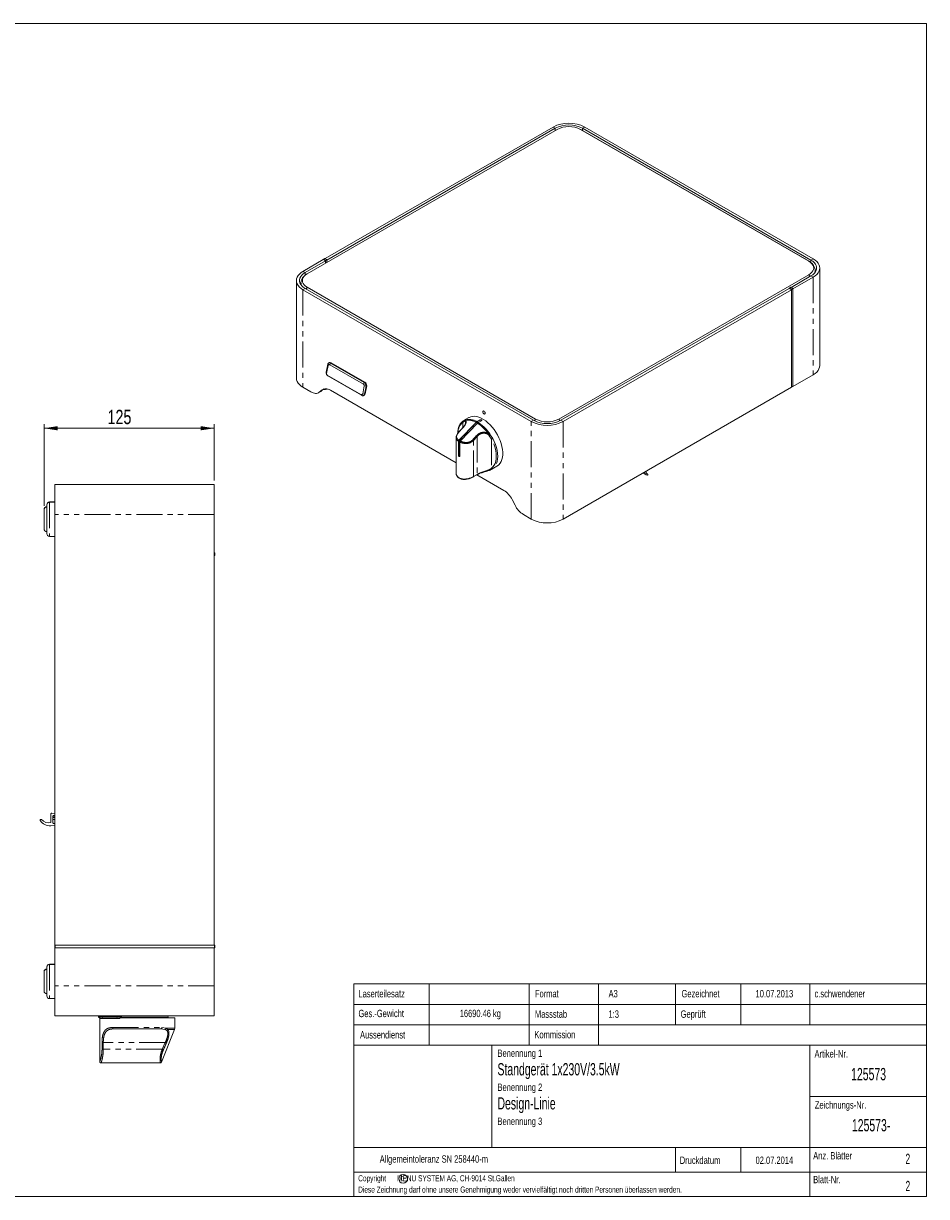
# Model space of a CAD drawing. Header units: millimetres. Extents: x 14 to 1245, y 15 to 876.
# Tile 2 of 2: x 582 to 1245, y 15 to 876. Entities that reach past the tile are written whole.
import ezdxf

# ---------------------------------------------------------------- set-up
doc = ezdxf.new("R2010")
doc.units = ezdxf.units.MM
doc.header["$LTSCALE"] = 3
doc.linetypes.add('CENTERX2', pattern=[20.32, 12.7, -2.54, 2.54, -2.54])
doc.linetypes.add('PHANTOM', pattern=[12.7, 6.35, -1.27, 1.27, -1.27, 1.27, -1.27])
doc.layers.add('LAYER1', color=2, linetype='Continuous', lineweight=15)
doc.layers.add('LAYER2', color=3, linetype='CENTERX2')
doc.layers.add('LAYER3', color=4, linetype='Continuous')
doc.styles.add('SLDTEXTSTYLE0', font='TXT', dxfattribs={"width": 0.638186})
doc.styles.add('SLDTEXTSTYLE1', font='TXT', dxfattribs={"width": 0.605})
doc.styles.add('SLDTEXTSTYLE2', font='TXT', dxfattribs={"width": 0.75})
doc.dimstyles.new('SLDDIMSTYLE1', dxfattribs={"dimtxt": 10.5, "dimasz": 9.906, "dimexe": 0, "dimexo": 0.0625, "dimgap": 2.625, "dimtad": 1, "dimdec": 0, "dimrnd": 1e-09, "dimzin": 12, "dimdsep": 46, "dimtxsty": 'SLDTEXTSTYLE2', "dimsah": 1, "dimcen": 0.09, "dimadec": 0, "dimazin": 3, "dimtfac": 1, "dimtofl": 0, "dimtmove": 0, "dimatfit": 3, "dimfxl": 0, "dimfrac": 2, "dimtolj": 1, "dimtzin": 12, "dimarcsym": 0})

# ---------------------------------------------------------------- blocks, each defined once
blk = doc.blocks.new('_D_2')
at = {"layer": 'LAYER2', "color": 3, "linetype": 'Continuous', "lineweight": 0}
for p, q in [((596.89, 522.06), (596.89, 581.89)), ((596.89, 578.89), (721.79, 578.89)), ((721.79, 540.56), (721.79, 581.89))]:
    blk.add_line(p, q, dxfattribs=at)
for points in [[(596.89, 578.89), (606.79, 577.37), (606.79, 580.42)], [(721.79, 578.89), (711.88, 580.42), (711.88, 577.37)]]:
    blk.add_solid(points, dxfattribs=at)
at = {"layer": 'LAYER2', "color": 3, "linetype": 'Continuous', "lineweight": 0, "insert": (643.43, 592.43), "char_height": 10.5, "attachment_point": 1, "style": 'SLDTEXTSTYLE2'}
blk.add_mtext('125', dxfattribs=at)

msp = doc.modelspace()

# ---------------------------------------------------------------- linework, layer by layer
at = {"color": 7, "linetype": 'Continuous', "lineweight": 0}
for p, q in [((1244.4, 876), (14.4, 876)), ((1244.4, 15), (1244.4, 876)), ((925.44, 126.05), (925.44, 51.05)), ((14.4, 15), (1244.4, 15))]:
    msp.add_line(p, q, dxfattribs=at)
at = {"color": 7, "linetype": 'PHANTOM', "lineweight": 0}
for p, q in [((971.99, 799.08), (970.4, 799.99)), ((971.99, 799.08), (971.99, 797.33)), ((992.14, 799.08), (993.73, 799.99)), ((992.14, 797.33), (992.14, 799.08)), ((802.97, 703.46), (801.91, 702.85)), ((803.23, 702.09), (804.3, 702.7)), ((804.4, 702.51), (803.34, 701.9)), ((1159.72, 702.33), (1161.31, 703.25)), ((1159.72, 702.33), (1159.72, 700.44)), ((788.49, 693.15), (786.9, 694.07)), ((788.49, 691.23), (788.49, 693.15)), ((1159.72, 690.7), (1161.31, 689.78)), ((1161.31, 689.78), (1161.31, 618.13)), ((788.49, 681.51), (786.9, 680.59)), ((786.9, 680.59), (786.9, 608.94)), ((1144.98, 682.37), (1143.92, 681.76)), ((1145.24, 680.99), (1146.31, 681.6)), ((1146.41, 681.42), (1145.35, 680.81)), ((804.15, 619.01), (803.9, 619.95)), ((805.31, 624.95), (805.06, 625.89)), ((806.61, 625.43), (807.14, 626.65)), ((807.62, 626.93), (807.14, 626.65)), ((804.67, 617.98), (805.2, 617.37)), ((831.89, 612.36), (831.36, 611.14)), ((831.89, 612.36), (832.37, 612.64)), ((798.83, 605.34), (800.42, 606.26)), ((801.94, 607.6), (800.96, 607.04)), ((829.95, 603.08), (829.42, 603.69)), ((832.03, 603.84), (830.72, 604.16)), ((833.19, 609.78), (831.88, 610.11)), ((832.03, 603.84), (832.5, 604.11)), ((833.67, 610.05), (833.19, 609.78)), ((1145.4, 609.13), (1146.41, 609.71)), ((905.36, 584.02), (904.1, 583.16)), ((904.1, 579.22), (904.1, 583.16)), ((916.83, 584.75), (916.83, 585.06)), ((956.08, 584.77), (954.49, 583.85)), ((954.49, 512.2), (954.49, 583.85)), ((976.23, 584.77), (977.82, 583.85)), ((977.82, 583.85), (977.82, 512.2)), ((914.71, 572.85), (912.06, 569.97)), ((912.06, 543.48), (912.06, 569.97)), ((914.71, 572.85), (914.71, 545.01)), ((925.32, 570.92), (923.66, 573.45)), ((924.36, 574.1), (926.25, 571.39)), ((925.32, 570.92), (925.32, 549.62)), ((901.19, 559.2), (900.95, 559.06)), ((912.06, 543.48), (914.71, 545.01)), ((1039.93, 545.09), (1039.54, 545.32)), ((600.89, 524.81), (600.89, 524.56)), ((600.89, 524.56), (600.89, 499.56)), ((721.79, 515.56), (604.79, 515.56)), ((722.09, 485.56), (722.09, 487.56)), ((604.99, 199.56), (604.99, 197.56)), ((722.09, 197.56), (722.09, 199.56)), ((600.89, 185.56), (600.89, 185.31)), ((600.89, 185.31), (600.89, 160.31)), ((721.79, 169.56), (604.79, 169.56)), ((639.49, 145.56), (639.79, 146.56)), ((639.79, 147.46), (639.79, 146.56)), ((650.29, 145.56), (650.58, 146.56)), ((650.58, 146.56), (650.58, 147.46)), ((647.25, 139.06), (683.33, 139.06)), ((685.63, 137.67), (682.67, 138.06)), ((683.33, 139.06), (686.4, 138.63)), ((686.4, 138.63), (692.77, 138.63)), ((692.55, 137.52), (687.67, 137.52)), ((639.42, 123.06), (639.42, 128.06)), ((640.36, 128.06), (639.42, 128.06)), ((640.36, 123.06), (639.42, 123.06)), ((685.82, 128.06), (640.36, 128.06)), ((640.36, 128.06), (640.36, 123.06)), ((683.62, 123.06), (640.36, 123.06)), ((683.62, 123.06), (685.82, 128.06))]:
    msp.add_line(p, q, dxfattribs=at)
at = {"color": 179, "linetype": 'Continuous', "lineweight": 0}
for p, q in [((1244.4, 171.05), (824.12, 171.05)), ((824.12, 171.05), (824.12, 15)), ((879.47, 126.05), (879.47, 171.05)), ((952.85, 126.05), (952.85, 171.05)), ((1003.85, 126.05), (1003.85, 171.05)), ((1060.27, 171.05), (1060.27, 141.05)), ((1108.36, 171.05), (1108.36, 141.05)), ((1158.77, 171.05), (1158.77, 141.05)), ((1244.4, 171.05), (1244.4, 15)), ((1244.4, 156.05), (824.12, 156.05)), ((1244.15, 141.05), (824.12, 141.05)), ((1244.12, 126.05), (824.12, 126.05)), ((1158.77, 126), (1158.77, 15)), ((1158.77, 88.5), (1244.15, 88.5)), ((1244.53, 51), (824.53, 51)), ((1060.27, 51), (1060.27, 33)), ((1108.36, 51), (1108.36, 33)), ((1244.4, 33), (824.12, 33)), ((1244.4, 15), (824.12, 15))]:
    msp.add_line(p, q, dxfattribs=at)
at = {"color": 7, "linetype": 'PHANTOM', "lineweight": 0, "flags": 128}
for points in [[(925.32, 549.62), (926.34, 550.57), (927.2, 551.73), (927.87, 553.11), (928.37, 554.68), (928.66, 556.41), (928.76, 558.28), (928.66, 560.27), (928.37, 562.34), (927.87, 564.48), (927.2, 566.64), (926.34, 568.79), (925.32, 570.92)], [(926.25, 571.39), (927.31, 569.19), (928.2, 566.95), (928.9, 564.71), (929.41, 562.5), (929.72, 560.34), (929.82, 558.28), (929.72, 556.34), (929.41, 554.54), (928.9, 552.92), (928.2, 551.49), (927.31, 550.28), (926.25, 549.3)], [(647.9, 138.06), (647.77, 138.08), (647.65, 138.13), (647.54, 138.22), (647.44, 138.35), (647.36, 138.5), (647.3, 138.67), (647.26, 138.86), (647.25, 139.06)], [(682.67, 138.06), (682.8, 138.08), (682.92, 138.13), (683.04, 138.22), (683.14, 138.35), (683.22, 138.5), (683.28, 138.67), (683.32, 138.86), (683.33, 139.06)], [(683.62, 123.06), (683.75, 123), (683.88, 122.94), (684, 122.89), (684.12, 122.83), (684.22, 122.79), (684.31, 122.75), (684.39, 122.71), (684.45, 122.68)], [(685.82, 128.06), (685.96, 128), (686.09, 127.94), (686.22, 127.88), (686.34, 127.83), (686.44, 127.79), (686.54, 127.74), (686.62, 127.71), (686.68, 127.68)]]:
    msp.add_lwpolyline(points, dxfattribs=at)
at = {"color": 179, "linetype": 'Continuous', "lineweight": 0}
msp.add_circle((860.33, 27.99), 3.2, dxfattribs=at)
at = {"color": 7, "linetype": 'PHANTOM', "lineweight": 0}
for centre, radius, start, end in [((1154.08, 688.95), 4.89, 14.4515, 32.36577), ((794.16, 679.76), 4.91, 147.67042, 165.51226), ((961.75, 583.01), 4.93, 147.68344, 165.0159), ((970.57, 583.02), 4.91, 14.95594, 32.3446), ((910.86, 575.55), 10.18, 131.60148, 180.33843), ((904.62, 583.57), 0.659, 126.14742, 218.07796), ((904.17, 579.06), 0.146, 62.51567, 128.72148), ((906.05, 584.26), 0.736, 120.94139, 199.45643), ((908.78, 574.63), 10.72, 57.82342, 106.82762), ((906.7, 584.15), 0.785, 134.16483, 186.47863), ((908.02, 573.51), 11.36, 58.87844, 99.48306), ((899.62, 558.96), 28.2, 35.07227, 57.05961), ((899.47, 558.52), 29.37, 32.05963, 56.81574), ((901.51, 576.18), 0.14, 65.87979, 123.50706), ((910.36, 568.98), 1.97, 30.18097, 52.73888), ((913.01, 571.87), 1.96, 29.72033, 53.23345), ((948.75, 560.85), 29.72, 151.21696, 152.53096), ((915.62, 582.83), 12.35, 310.58093, 315.03562), ((921.03, 580.42), 10.42, 294.25696, 300.00729), ((911.69, 543.44), 0.37, 305.00694, 6.30549), ((914.34, 544.97), 0.37, 305.07593, 6.29881), ((925.96, 549.96), 0.724, 207.73717, 293.57583), ((685.29, 138.74), 1.12, 288.02573, 354.77055), ((686.68, 138.14), 1.17, 281.17347, 327.74723)]:
    msp.add_arc(centre, radius, start, end, dxfattribs=at)
for points, knots in [([(904.24, 579.19), (903.91, 578.84), (903.02, 577.88), (902.13, 576.92), (901.57, 576.31)], [0, 0, 0, 0, 0.365536, 1, 1, 1, 1]), ([(906.15, 584.71), (906.29, 584.58), (906.65, 584.24), (906.66, 583.24), (906.27, 582.1), (905.61, 580.81), (904.79, 579.83), (904.24, 579.19)], [0, 0, 0, 0, 0.166931, 0.42509, 0.56975, 0.714556, 1, 1, 1, 1]), ([(905.36, 584.02), (905.36, 584.02), (905.57, 584.11), (905.75, 584.09), (905.92, 584.06)], [0, 0, 0, 0, 0.033545, 1, 1, 1, 1]), ([(906.15, 584.71), (906.08, 584.8), (905.95, 584.95), (905.75, 584.91), (905.67, 584.89)], [0, 0, 0, 0, 0.573434, 1, 1, 1, 1]), ([(906.26, 583.27), (906.27, 583.35), (906.28, 583.52), (906.18, 583.81), (906.03, 583.95), (905.92, 584.06)], [0, 0, 0, 0, 0.201621, 0.373437, 1, 1, 1, 1]), ([(900.95, 569.36), (900.64, 569.61), (899.87, 570.22), (899.27, 571.1), (899.33, 571.82), (899.34, 572.05)], [0, 0, 0, 0, 0.315319, 0.780057, 1, 1, 1, 1]), ([(901.57, 576.31), (901.12, 575.78), (900.23, 574.72), (899.58, 573.2), (899.63, 571.9), (900.26, 570.9), (900.99, 570.34), (901.28, 570.12)], [0, 0, 0, 0, 0.214452, 0.430853, 0.6366, 0.854352, 1, 1, 1, 1]), ([(912.06, 569.97), (911.47, 569.46), (910.3, 568.43), (907.98, 567.71), (905.59, 567.66), (903.53, 568.09), (902.45, 568.56), (902.01, 568.75)], [0, 0, 0, 0, 0.216587, 0.435768, 0.641383, 0.855038, 1, 1, 1, 1]), ([(902.34, 569.51), (902.75, 569.33), (903.75, 568.88), (905.64, 568.44), (907.85, 568.43), (909.98, 569.09), (911.03, 570.06), (911.55, 570.54)], [0, 0, 0, 0, 0.1456471, 0.3633999, 0.569147, 0.7855484, 1, 1, 1, 1]), ([(911.55, 570.54), (911.87, 570.9), (912.74, 571.87), (913.62, 572.83), (914.18, 573.45)], [0, 0, 0, 0, 0.365536, 1, 1, 1, 1]), ([(914.18, 573.45), (914.82, 574.04), (915.79, 574.93), (917.46, 575.65), (919.13, 576.04), (921, 575.96), (922.22, 575.38), (922.7, 575.16)], [0, 0, 0, 0, 0.285444, 0.43025, 0.57491, 0.833069, 1, 1, 1, 1]), ([(922.38, 574.56), (921.95, 574.76), (920.89, 575.27), (919.64, 575.32), (918.51, 575.17), (917.68, 574.95), (916.17, 574.25), (915.3, 573.41), (914.71, 572.85)], [0, 0, 0, 0, 0.164745, 0.408305, 0.420106, 0.565048, 0.710193, 1, 1, 1, 1]), ([(922.38, 574.56), (922.41, 574.54), (922.9, 574.25), (923.29, 573.84), (923.66, 573.45)], [0, 0, 0, 0, 0.064029, 1, 1, 1, 1]), ([(924.36, 574.1), (923.94, 574.45), (923.47, 574.84), (922.86, 575.1), (922.74, 575.14), (922.7, 575.16)], [0, 0, 0, 0, 0.8138563, 0.9325046, 1, 1, 1, 1]), ([(914.71, 545.01), (915.32, 545.32), (916.55, 545.96), (918.84, 546.76), (921.13, 547.5), (922.94, 548.17), (924.24, 548.82), (924.93, 549.29), (925.25, 549.57), (925.32, 549.62)], [0, 0, 0, 0, 0.174855, 0.350312, 0.527017, 0.711071, 0.840019, 0.969166, 1, 1, 1, 1]), ([(639.42, 128.06), (639.44, 128.92), (639.5, 130.98), (639.93, 133.49), (640.62, 135.39), (641.34, 136.65), (642.24, 137.62), (643.47, 138.43), (645.11, 138.97), (646.53, 139.03), (647.25, 139.06)], [0, 0, 0, 0, 0.130181, 0.309391, 0.408589, 0.507836, 0.607696, 0.707634, 0.853674, 1, 1, 1, 1]), ([(647.9, 138.06), (647.23, 138.03), (645.87, 137.98), (643.89, 137.38), (642.44, 136.25), (641.52, 134.73), (640.86, 133), (640.43, 130.71), (640.38, 128.84), (640.36, 128.06)], [0, 0, 0, 0, 0.145524, 0.295519, 0.493886, 0.590726, 0.690977, 0.869708, 1, 1, 1, 1]), ([(687.67, 137.52), (687.48, 137.78), (687.15, 138.23), (686.62, 138.51), (686.4, 138.63)], [0, 0, 0, 0, 0.573434, 1, 1, 1, 1]), ([(685.63, 137.67), (685.65, 137.67), (686.15, 137.51), (686.53, 137.25), (686.91, 137)], [0, 0, 0, 0, 0.033545, 1, 1, 1, 1]), ([(685.82, 128.06), (686.27, 129.08), (686.95, 130.6), (687.5, 132.6), (687.78, 134.22), (687.72, 135.36), (687.42, 136.34), (687.14, 136.71), (686.91, 137)], [0, 0, 0, 0, 0.289641, 0.434703, 0.579562, 0.790197, 0.835348, 1, 1, 1, 1]), ([(687.67, 137.52), (687.91, 137.2), (688.5, 136.38), (688.63, 134.63), (688.35, 132.69), (687.81, 130.5), (687.13, 128.81), (686.68, 127.68)], [0, 0, 0, 0, 0.166931, 0.42509, 0.56975, 0.714556, 1, 1, 1, 1]), ([(637.82, 114.15), (637.81, 114.12), (637.76, 113.99), (638.02, 114.7), (638.49, 116.24), (639.06, 118.62), (639.39, 121.05), (639.41, 122.57), (639.42, 123.06)], [0, 0, 0, 0, 0.057484, 0.263303, 0.470285, 0.684883, 0.900277, 1, 1, 1, 1]), ([(640.36, 123.06), (640.35, 122.52), (640.33, 120.84), (640.02, 118.14), (639.47, 115.49), (639.01, 113.78), (638.77, 112.98), (638.81, 113.13), (638.82, 113.16)], [0, 0, 0, 0, 0.101851, 0.320693, 0.536038, 0.74146, 0.944411, 1, 1, 1, 1]), ([(682.1, 113.11), (682.09, 113.22), (682.06, 113.51), (681.95, 114.86), (682.02, 117.12), (682.51, 120), (683.25, 122.04), (683.62, 123.06)], [0, 0, 0, 0, 0.144962, 0.358617, 0.564232, 0.783413, 1, 1, 1, 1]), ([(684.45, 122.68), (684.08, 121.77), (683.34, 119.94), (682.87, 117.33), (682.83, 115.29), (682.97, 114.1), (683.01, 113.84), (683.03, 113.73)], [0, 0, 0, 0, 0.214452, 0.430853, 0.6366, 0.854352, 1, 1, 1, 1]), ([(686.68, 127.68), (686.41, 127.07), (685.67, 125.41), (684.93, 123.74), (684.45, 122.68)], [0, 0, 0, 0, 0.365536, 1, 1, 1, 1])]:
    msp.add_open_spline(points, degree=3, knots=knots, dxfattribs=at)
at = {"layer": 'LAYER1', "color": 2, "linetype": 'Continuous', "lineweight": 15}
for p, q in [((973.4, 798.15), (789.91, 692.22)), ((973.5, 798.2), (790.01, 692.27)), ((970.4, 799.99), (803.08, 703.4)), ((971.99, 799.08), (804.4, 702.33)), ((973.5, 798.2), (973.4, 798.15)), ((990.62, 798.2), (1158.21, 701.46)), ((990.62, 798.2), (990.72, 798.15)), ((1158.31, 701.41), (990.72, 798.15)), ((992.14, 799.08), (1159.72, 702.33)), ((993.73, 799.99), (1161.31, 703.25)), ((801.75, 702.64), (786.9, 694.07)), ((803.34, 701.72), (788.49, 693.15)), ((801.75, 702.64), (803.34, 701.72)), ((801.8, 702.61), (801.8, 702.79)), ((802.89, 703.47), (801.83, 702.86)), ((801.91, 702.85), (803.23, 702.09)), ((802.97, 703.46), (804.3, 702.7)), ((803.34, 701.9), (803.34, 699.98)), ((803.34, 699.98), (803.34, 701.72)), ((804.4, 702.51), (804.4, 700.59)), ((804.4, 702.33), (804.4, 700.59)), ((1158.21, 701.46), (1158.31, 701.41)), ((790.01, 692.27), (789.91, 692.22)), ((974.71, 585.64), (1158.21, 691.57)), ((1145.14, 682.28), (1159.72, 690.7)), ((1146.46, 681.21), (1161.31, 689.78)), ((1162.84, 693.41), (1162.74, 693.62)), ((1166.15, 624.86), (1166.15, 696.51)), ((782.07, 687.33), (782.07, 615.68)), ((785.51, 684.36), (785.41, 684.17)), ((785.52, 684.76), (785.66, 684.02)), ((954.49, 583.85), (786.9, 680.59)), ((956.08, 584.77), (788.49, 681.51)), ((790.01, 682.39), (957.59, 585.64)), ((976.23, 584.77), (1143.81, 681.51)), ((977.82, 583.85), (1145.4, 680.59)), ((1143.81, 681.7), (1143.81, 681.51)), ((1145.4, 680.59), (1143.81, 681.51)), ((1144.9, 682.38), (1143.84, 681.77)), ((1145.24, 680.99), (1143.92, 681.76)), ((1146.31, 681.6), (1144.98, 682.37)), ((1145.35, 680.62), (1145.35, 680.81)), ((1145.4, 680.59), (1145.4, 608.94)), ((1146.41, 609.71), (1146.41, 681.42)), ((1146.46, 681.21), (1146.41, 681.24)), ((1146.46, 609.56), (1146.46, 681.21)), ((803.9, 619.95), (805.06, 625.89)), ((805.31, 624.95), (804.15, 619.01)), ((806.12, 627.08), (805.64, 626.8)), ((831.36, 611.14), (806.61, 625.43)), ((807.14, 626.65), (831.89, 612.36)), ((832.37, 612.64), (807.62, 626.93)), ((804.67, 617.98), (829.42, 603.69)), ((829.95, 603.08), (805.2, 617.37)), ((1161.31, 618.13), (1146.46, 609.56)), ((786.9, 608.94), (792.74, 605.57)), ((798.36, 605.02), (799.95, 605.94)), ((800.96, 607.04), (798.83, 605.34)), ((800.42, 606.26), (799.95, 605.94)), ((802.24, 607.71), (800.42, 606.26)), ((899.26, 553.57), (807.05, 606.8)), ((830.72, 604.16), (831.88, 610.11)), ((831.45, 602.93), (831.93, 603.2)), ((833.19, 609.78), (832.03, 603.84)), ((832.5, 604.11), (833.67, 610.05)), ((1145.4, 608.94), (977.82, 512.2)), ((1145.4, 609.08), (1146.38, 609.64)), ((1146.46, 609.56), (1146.35, 609.62)), ((908.64, 586.71), (904.83, 584.51)), ((919.3, 591.56), (919.15, 591.47)), ((920.35, 589.39), (920.5, 589.48)), ((914.23, 583.25), (901.19, 569.69)), ((901.28, 570.12), (913.9, 583.23)), ((914.96, 582.62), (902.34, 569.51)), ((904.23, 584.1), (905.67, 584.89)), ((906.25, 583.14), (906.26, 583.27)), ((914.49, 583.71), (913.9, 583.23)), ((916.83, 584.75), (914.23, 583.25)), ((914.49, 583.71), (916.83, 585.06)), ((914.96, 582.62), (915.55, 583.09)), ((917.89, 584.45), (915.55, 583.09)), ((899.26, 572.05), (899.26, 546.05)), ((899.34, 572.05), (899.34, 572.21)), ((900.95, 559.06), (900.95, 569.36)), ((901.19, 569.69), (901.19, 559.2)), ((901.43, 576.29), (901.43, 576.29)), ((902.01, 568.75), (902.01, 558.45)), ((911.9, 543.13), (911.89, 543.13)), ((911.9, 543.13), (914.56, 544.66)), ((934.33, 533.32), (914.56, 544.74)), ((925.49, 548.8), (929.26, 550.98)), ((1036.42, 546.03), (1038.73, 544.69)), ((1039.95, 545.09), (1039.53, 545.32)), ((604.79, 537.56), (721.79, 537.56)), ((604.79, 515.56), (604.79, 537.56)), ((721.79, 537.56), (721.79, 515.56)), ((942.55, 522.37), (940.43, 526.53)), ((596.89, 519.31), (596.89, 519.06)), ((596.89, 519.06), (596.89, 505.06)), ((598.89, 522.56), (598.89, 522.81)), ((598.89, 501.56), (598.89, 522.56)), ((604.79, 524.81), (600.89, 524.81)), ((604.79, 524.56), (600.89, 524.56)), ((604.79, 199.56), (604.79, 515.56)), ((721.79, 515.56), (721.79, 199.56)), ((948.65, 515.57), (954.49, 512.2)), ((600.89, 499.56), (604.79, 499.56)), ((722.09, 487.56), (721.79, 487.56)), ((722.09, 485.56), (721.79, 485.56)), ((722.09, 487.56), (722.29, 487.56)), ((722.29, 485.56), (722.09, 485.56)), ((722.29, 487.56), (722.29, 485.56)), ((601.79, 289.63), (601.79, 295.63)), ((602.55, 296.33), (604.79, 296.13)), ((603.29, 293.99), (603.29, 289.49)), ((604.79, 294.63), (604.05, 294.69)), ((604.79, 287.36), (601.79, 287.09)), ((604.05, 288.8), (604.79, 288.86)), ((721.79, 199.56), (604.79, 199.56)), ((604.79, 197.56), (604.79, 199.56)), ((721.79, 199.56), (722.09, 199.56)), ((722.09, 199.56), (722.29, 199.56)), ((722.29, 199.56), (722.29, 197.56)), ((604.79, 169.56), (604.79, 197.56)), ((604.79, 197.56), (721.79, 197.56)), ((721.79, 197.56), (721.79, 169.56)), ((721.79, 197.56), (722.09, 197.56)), ((722.29, 197.56), (722.09, 197.56)), ((598.89, 183.31), (598.89, 183.56)), ((598.89, 162.31), (598.89, 183.31)), ((604.79, 185.56), (600.89, 185.56)), ((604.79, 185.31), (600.89, 185.31)), ((596.89, 180.06), (596.89, 179.81)), ((596.89, 179.81), (596.89, 165.81)), ((604.79, 147.56), (604.79, 169.56)), ((721.79, 169.56), (721.79, 147.56)), ((600.89, 160.31), (604.79, 160.31)), ((721.79, 147.56), (604.79, 147.56)), ((636.79, 147.46), (639.79, 147.46)), ((636.79, 146.56), (636.79, 147.46)), ((636.79, 146.56), (639.79, 146.56)), ((638.29, 145.56), (636.79, 146.56)), ((650.58, 147.46), (639.79, 147.46)), ((639.79, 146.56), (650.58, 146.56)), ((642.94, 147.56), (642.91, 147.46)), ((650.58, 147.46), (653.79, 147.46)), ((650.58, 146.56), (653.79, 146.56)), ((652.29, 145.56), (653.79, 146.56)), ((653.79, 147.46), (653.79, 146.56)), ((687.87, 146.69), (653.79, 146.69)), ((686.52, 146.06), (687.87, 146.69)), ((687.87, 146.69), (687.64, 147.56)), ((637.79, 145.89), (637.79, 114.15)), ((639.49, 145.56), (638.29, 145.56)), ((650.29, 145.56), (639.49, 145.56)), ((682.67, 138.06), (647.9, 138.06)), ((652.29, 145.56), (650.29, 145.56)), ((665.29, 146.06), (653.04, 146.06)), ((692.79, 146.06), (665.29, 146.06)), ((692.77, 138.63), (692.55, 137.52)), ((692.77, 138.63), (692.77, 143.06)), ((692.79, 144.04), (692.79, 146.06)), ((683.03, 113.73), (692.55, 137.52)), ((638.82, 113.06), (664.29, 113.06)), ((665.29, 113.11), (682.1, 113.11))]:
    msp.add_line(p, q, dxfattribs=at)
at = {"layer": 'LAYER1', "color": 2, "linetype": 'Continuous', "lineweight": 15, "flags": 128}
for points in [[(1158.21, 691.57), (1159.44, 692.41), (1160.44, 693.34), (1161.16, 694.35), (1161.61, 695.42), (1161.76, 696.51), (1161.61, 697.61), (1161.16, 698.67), (1160.44, 699.69), (1159.44, 700.62), (1158.21, 701.46)], [(1159.72, 690.7), (1161.05, 691.58), (1162.15, 692.57), (1163, 693.64), (1163.57, 694.77), (1163.86, 695.93), (1163.86, 697.1), (1163.57, 698.26), (1163, 699.39), (1162.15, 700.46), (1161.05, 701.44), (1159.72, 702.33)], [(1161.31, 689.78), (1162.74, 690.72), (1163.94, 691.75), (1164.89, 692.87), (1165.58, 694.05), (1166.01, 695.27), (1166.15, 696.51), (1166.01, 697.76), (1165.58, 698.98), (1164.89, 700.16), (1163.94, 701.28), (1162.74, 702.31), (1161.31, 703.25)], [(786.9, 694.07), (785.48, 693.13), (784.28, 692.09), (783.32, 690.97), (782.63, 689.8), (782.21, 688.57), (782.07, 687.33), (782.21, 686.09), (782.63, 684.86), (783.32, 683.68), (784.28, 682.57), (785.48, 681.53), (786.9, 680.59)], [(788.49, 693.15), (787.16, 692.26), (786.06, 691.27), (785.22, 690.2), (784.64, 689.08), (784.35, 687.92), (784.35, 686.74), (784.64, 685.58), (785.22, 684.45), (786.06, 683.39), (787.16, 682.4), (788.49, 681.51)], [(790.01, 692.27), (788.77, 691.44), (787.78, 690.5), (787.05, 689.49), (786.61, 688.42), (786.46, 687.33), (786.61, 686.24), (787.05, 685.17), (787.78, 684.16), (788.77, 683.22), (790.01, 682.39)], [(805.06, 625.89), (805.17, 626.24), (805.33, 626.52), (805.54, 626.73), (805.8, 626.88), (806.1, 626.94), (806.43, 626.92), (806.78, 626.83), (807.14, 626.65)], [(806.61, 625.43), (806.39, 625.54), (806.17, 625.6), (805.96, 625.61), (805.77, 625.57), (805.61, 625.48), (805.48, 625.34), (805.38, 625.17), (805.31, 624.95)], [(1166.15, 624.86), (1166.01, 623.62), (1165.58, 622.4), (1164.89, 621.22), (1163.94, 620.1), (1162.74, 619.06), (1161.31, 618.13)], [(786.9, 608.94), (785.48, 609.88), (784.28, 610.92), (783.32, 612.03), (782.63, 613.21), (782.21, 614.43), (782.07, 615.68)], [(792.74, 605.57), (793.6, 605.13), (794.46, 604.8), (795.29, 604.58), (796.1, 604.49), (796.86, 604.52), (797.58, 604.68), (798.24, 604.95), (798.83, 605.34)], [(800.96, 607.04), (801.55, 607.43), (802.21, 607.7), (802.93, 607.85), (803.69, 607.88), (804.5, 607.79), (805.33, 607.58), (806.19, 607.25), (807.05, 606.8)], [(829.42, 603.69), (829.64, 603.58), (829.86, 603.52), (830.07, 603.51), (830.26, 603.55), (830.42, 603.64), (830.55, 603.77), (830.65, 603.95), (830.72, 604.16)], [(832.03, 603.84), (831.93, 603.49), (831.76, 603.21), (831.55, 603), (831.29, 602.85), (830.99, 602.79), (830.66, 602.81), (830.31, 602.9), (829.95, 603.08)], [(1146.41, 609.71), (1146.41, 609.69), (1146.4, 609.67), (1146.39, 609.65), (1146.38, 609.64), (1146.38, 609.64)], [(929.26, 550.98), (929.7, 551.25), (930.75, 552.13), (931.65, 553.23), (932.39, 554.53), (932.95, 556.02), (933.32, 557.68), (933.51, 559.48), (933.51, 561.4), (933.32, 563.42), (932.95, 565.51), (932.39, 567.64), (931.65, 569.79), (930.75, 571.93), (929.7, 574.03), (928.5, 576.06), (927.18, 577.99), (925.76, 579.81), (924.24, 581.48), (922.66, 582.99), (921.03, 584.31), (919.37, 585.44), (917.7, 586.34), (916.06, 587.02), (914.45, 587.46), (912.89, 587.66), (911.42, 587.61), (910.05, 587.32), (908.79, 586.79), (908.64, 586.71)], [(920.62, 589.92), (920.56, 590.35), (920.37, 590.79), (920.08, 591.17), (919.75, 591.44), (919.41, 591.56), (919.13, 591.5), (918.94, 591.28), (918.87, 590.94), (918.94, 590.51), (919.13, 590.07), (919.41, 589.69), (919.75, 589.42), (920.08, 589.3), (920.37, 589.36), (920.56, 589.58), (920.62, 589.92)], [(920.6, 589.94), (920.53, 590.35), (920.35, 590.78), (920.07, 591.15), (919.75, 591.41), (919.42, 591.52), (919.15, 591.47), (918.96, 591.26), (918.9, 590.92), (918.96, 590.51), (919.15, 590.08), (919.42, 589.71), (919.75, 589.45), (920.07, 589.34), (920.35, 589.39), (920.53, 589.6), (920.6, 589.94)], [(1039.63, 544.42), (1039.72, 544.44), (1039.82, 544.5), (1039.91, 544.59), (1039.98, 544.71), (1040.02, 544.84), (1040.02, 544.95), (1039.99, 545.04), (1039.93, 545.09)], [(603.29, 293.29), (603.33, 293.29), (603.44, 293.29), (603.62, 293.29), (603.87, 293.29), (604.18, 293.29), (604.52, 293.29), (604.79, 293.29)]]:
    msp.add_lwpolyline(points, dxfattribs=at)
at = {"layer": 'LAYER1', "color": 2, "linetype": 'Continuous', "lineweight": 15}
for centre, radius, start, end in [((982.06, 777.48), 25.36, 62.60964, 117.39034), ((982.06, 779.73), 21.82, 62.49144, 117.50856), ((982.06, 781.83), 18.48, 62.39101, 117.60896), ((801.87, 702.8), 0.0655, 50.80091, 189.20817), ((802.93, 703.4), 0.0755, 54.38434, 114.3044), ((803.11, 701.89), 0.231, 2.60565, 57.39491), ((804.17, 702.5), 0.231, 2.60565, 57.39491), ((1143.88, 681.71), 0.0655, 50.79523, 189.21385), ((1144.94, 682.31), 0.0754, 54.37749, 114.31125), ((1145.12, 680.8), 0.231, 2.60838, 57.39217), ((1146.18, 681.41), 0.231, 2.60838, 57.39217), ((806.65, 619.72), 2.76, 175.09588, 238.24937), ((806.74, 625.7), 1.51, 54.43948, 114.2501), ((805.25, 618.92), 1.11, 175.09583, 238.24945), ((830.44, 610.01), 2.76, 355.09572, 58.24953), ((830.92, 610.29), 2.76, 355.09572, 58.24953), ((830.78, 610.2), 1.11, 355.09573, 58.24935), ((831.25, 604.27), 1.27, 302.37608, 352.68782), ((966.15, 602.01), 18.48, 242.39108, 297.60892), ((905.36, 566.67), 18.81, 59.15219, 61.85648), ((966.15, 606.37), 25.36, 242.6097, 297.3903), ((966.15, 604.12), 21.82, 242.49143, 297.50858), ((895.66, 558.89), 12.13, 57.10873, 62.89665), ((902.15, 559.15), 0.968, 177.22093, 257.20841), ((1039.93, 546.79), 2.39, 182.73942, 262.78242), ((1041.04, 547.15), 2.34, 175.19336, 241.69488), ((925.46, 519.24), 16.64, 25.9484, 57.78802), ((598.89, 519.31), 2, 90, 180), ((598.89, 519.06), 2, 90, 180), ((600.89, 522.81), 2, 90, 180), ((600.89, 522.56), 2, 90, 180), ((957.52, 529.65), 16.64, 205.94838, 237.7881), ((966.15, 534.72), 25.36, 242.6097, 297.3903), ((598.89, 505.06), 2, 180, 270), ((600.89, 501.56), 2, 180, 270), ((602.49, 295.63), 0.7, 85, 180), ((603.99, 293.99), 0.7, 85, 180), ((604.42, -74.53), 368.1, 89.94245, 90.17593), ((594.57, 291.35), 0.5, 40.45372, 209.67497), ((601.09, 295.06), 8, 209.67497, 275), ((599.95, 295.93), 6.57, 220.45372, 286.25401), ((604.43, 665.24), 373.45, 269.82517, 270.0553), ((603.99, 289.49), 0.7, 180, 275), ((598.89, 180.06), 2, 90, 180), ((598.89, 179.81), 2, 90, 180), ((600.89, 183.56), 2, 90, 180), ((600.89, 183.31), 2, 90, 180), ((598.89, 165.81), 2, 180, 270), ((600.89, 162.31), 2, 180, 270)]:
    msp.add_arc(centre, radius, start, end, dxfattribs=at)
for points, knots in [([(1162.57, 693.22), (1162.62, 693.4), (1162.78, 693.98), (1162.8, 695.01), (1162.62, 696.23), (1162.21, 697.4), (1161.6, 698.49), (1160.78, 699.51), (1159.77, 700.45), (1158.91, 701.06), (1158.39, 701.36), (1158.31, 701.41)], [0, 0, 0, 0, 0.057317, 0.18637, 0.312593, 0.438022, 0.565093, 0.696025, 0.832167, 0.972244, 1, 1, 1, 1]), ([(789.91, 692.22), (789.66, 692.07), (788.96, 691.65), (787.97, 690.86), (787.02, 689.86), (786.3, 688.8), (785.77, 687.66), (785.48, 686.43), (785.4, 685.44), (785.49, 684.89), (785.51, 684.76)], [0, 0, 0, 0, 0.0886628, 0.2514715, 0.3963886, 0.5357729, 0.6702344, 0.815039, 0.9546646, 1, 1, 1, 1]), ([(801.65, 607.34), (802.01, 607.33), (802.86, 607.33), (804, 607.44), (804.74, 607.61), (805.01, 607.67)], [0, 0, 0, 0, 0.312955, 0.747709, 1, 1, 1, 1]), ([(904.18, 584.07), (903.99, 583.92), (903.45, 583.49), (902.67, 582.63), (901.9, 581.45), (901.28, 580.1), (900.82, 578.6), (900.54, 576.95), (900.42, 575.75), (900.44, 575.09), (900.44, 575.05)], [0, 0, 0, 0, 0.082231, 0.230826, 0.380116, 0.530767, 0.682788, 0.835846, 0.989511, 1, 1, 1, 1]), ([(904.09, 579.16), (903.32, 578.34), (902.43, 577.39), (901.55, 576.42), (901.43, 576.29)], [0, 0, 0, 0, 0.865427, 1, 1, 1, 1]), ([(906.29, 583.26), (906.3, 583.25), (906.31, 583.15), (906.27, 582.76), (906.09, 582.15), (905.74, 581.39), (905.22, 580.55), (904.65, 579.79), (904.22, 579.34), (904.07, 579.18)], [0, 0, 0, 0, 0.021491, 0.175614, 0.342338, 0.514294, 0.699252, 0.895441, 1, 1, 1, 1]), ([(916.83, 585.06), (916.9, 585.09), (917.03, 585.15), (917.28, 585.2), (917.53, 585.19), (917.77, 585.14), (917.96, 585.04), (918.08, 584.91), (918.13, 584.76), (918.08, 584.61), (917.99, 584.51), (917.91, 584.46), (917.89, 584.45)], [0, 0, 0, 0, 0.107324, 0.214647, 0.322013, 0.429408, 0.536757, 0.644055, 0.751378, 0.858763, 0.966149, 1, 1, 1, 1]), ([(918.06, 584.6), (918.04, 584.63), (917.99, 584.71), (917.83, 584.81), (917.61, 584.87), (917.36, 584.89), (917.11, 584.87), (916.93, 584.81), (916.85, 584.76), (916.83, 584.75)], [0, 0, 0, 0, 0.109031, 0.276652, 0.44419, 0.61177, 0.77945, 0.947131, 1, 1, 1, 1]), ([(901.44, 576.29), (901.22, 576.04), (900.7, 575.47), (900.06, 574.54), (899.56, 573.56), (899.29, 572.79), (899.29, 572.35), (899.29, 572.22)], [0, 0, 0, 0, 0.184914, 0.429632, 0.667994, 0.904747, 1, 1, 1, 1]), ([(901.28, 570.12), (901.23, 570.06), (901.12, 569.93), (901.01, 569.7), (900.95, 569.5), (900.95, 569.4), (900.95, 569.36)], [0, 0, 0, 0, 0.284488, 0.569022, 0.852492, 1, 1, 1, 1]), ([(902.01, 568.75), (902.01, 568.82), (902.03, 568.96), (902.12, 569.2), (902.23, 569.38), (902.31, 569.48), (902.34, 569.51)], [0, 0, 0, 0, 0.282448, 0.564881, 0.847701, 1, 1, 1, 1]), ([(902.01, 558.45), (902, 558.38), (901.99, 558.25), (901.89, 558.12), (901.75, 558.05), (901.59, 558.06), (901.43, 558.13), (901.28, 558.25), (901.13, 558.45), (901.01, 558.68), (900.96, 558.9), (900.95, 559.01), (900.95, 559.06)], [0, 0, 0, 0, 0.106981, 0.213949, 0.321254, 0.428781, 0.5, 0.606984, 0.713953, 0.821255, 0.928782, 1, 1, 1, 1]), ([(899.31, 546.04), (899.29, 545.95), (899.17, 545.29), (899.7, 544.08), (900.91, 542.7), (902.86, 541.8), (905.25, 541.52), (907.76, 541.82), (910.17, 542.51), (911.43, 543.15), (912.06, 543.48)], [0, 0, 0, 0, 0.023541, 0.160468, 0.29575, 0.436801, 0.582961, 0.725146, 0.862359, 1, 1, 1, 1]), ([(899.27, 545.85), (899.3, 545.56), (899.36, 544.93), (899.73, 544.02), (900.31, 543.17), (901.09, 542.46), (902.03, 541.91), (903.1, 541.52), (904.29, 541.31), (905.55, 541.27), (906.86, 541.39), (908.18, 541.64), (909.45, 542.02), (910.62, 542.48), (911.45, 542.86), (911.81, 543.09), (911.89, 543.14)], [0, 0, 0, 0, 0.067259, 0.14282, 0.217915, 0.292375, 0.366517, 0.441321, 0.516838, 0.593835, 0.671706, 0.750241, 0.828085, 0.905226, 0.981077, 1, 1, 1, 1]), ([(914.56, 544.66), (914.56, 544.66), (914.67, 544.74), (914.82, 544.81), (914.96, 544.88)], [0, 0, 0, 0, 0.018543, 1, 1, 1, 1]), ([(926.25, 549.3), (926.18, 549.25), (925.81, 548.98), (925.02, 548.52), (923.55, 547.89), (921.5, 547.24), (918.96, 546.51), (916.58, 545.74), (915.37, 545.13), (914.84, 544.86)], [0, 0, 0, 0, 0.03151, 0.163087, 0.297883, 0.490363, 0.675877, 0.859473, 1, 1, 1, 1]), ([(692.77, 143.06), (692.77, 143.17), (692.77, 143.39), (692.78, 143.69), (692.78, 143.92), (692.79, 144.04), (692.79, 144.04), (692.79, 144.04)], [0, 0, 0, 0, 0.2147405, 0.4294791, 0.6443051, 0.8591886, 1, 1, 1, 1]), ([(637.8, 114.15), (637.79, 114.12), (637.78, 114.01), (637.81, 113.8), (637.92, 113.53), (638.14, 113.27), (638.46, 113.1), (638.71, 113.03), (638.84, 113.06), (638.84, 113.06)], [0, 0, 0, 0, 0.0631629, 0.1926606, 0.3719755, 0.5655784, 0.7751075, 0.9947919, 1, 1, 1, 1]), ([(664.29, 113.06), (664.3, 113.06), (664.32, 113.06), (664.49, 113.08), (664.74, 113.09), (665.03, 113.1), (665.21, 113.11), (665.29, 113.11)], [0, 0, 0, 0, 0.213967, 0.427905, 0.64251, 0.857563, 1, 1, 1, 1]), ([(683.03, 113.73), (682.98, 113.63), (682.87, 113.43), (682.6, 113.22), (682.33, 113.12), (682.16, 113.11), (682.1, 113.11)], [0, 0, 0, 0, 0.284488, 0.569022, 0.852492, 1, 1, 1, 1])]:
    msp.add_open_spline(points, degree=3, knots=knots, dxfattribs=at)

# ---------------------------------------------------------------- texts
at = {"layer": 'LAYER3', "color": 4, "linetype": 'Continuous', "lineweight": 15}
for s, insert, char_height, attachment_point, style in [('Laserteilesatz', (827.61, 166.57), 5.4102, 1, 'SLDTEXTSTYLE0'), ('Format', (957.12, 166.6), 5.41, 1, 'SLDTEXTSTYLE0'), ('A3', (1011.19, 166.6), 5.41, 1, 'SLDTEXTSTYLE0'), ('Gezeichnet', (1064.72, 166.6), 5.41, 1, 'SLDTEXTSTYLE0'), ('10.07.2013', (1132.86, 166.6), 5.41, 2, 'SLDTEXTSTYLE0'), ('c.schwendener', (1162.33, 166.6), 5.4102, 1, 'SLDTEXTSTYLE0'), ('Ges.-Gewicht', (827.61, 152.08), 5.4102, 1, 'SLDTEXTSTYLE0'), ('16690.46 kg', (917.05, 152.08), 5.4102, 2, 'SLDTEXTSTYLE1'), ('Massstab', (957.12, 151.61), 5.41, 1, 'SLDTEXTSTYLE0'), ('1:3', (1011.19, 151.61), 5.41, 1, 'SLDTEXTSTYLE1'), ('Geprüft', (1064.05, 151.61), 5.41, 1, 'SLDTEXTSTYLE0'), ('Aussendienst', (828.77, 136.41), 5.4102, 1, 'SLDTEXTSTYLE0'), ('Kommission', (956.74, 136.58), 5.41, 1, 'SLDTEXTSTYLE0'), ('Benennung 1', (929.64, 122.92), 5.4102, 1, 'SLDTEXTSTYLE0'), ('Artikel-Nr.', (1162.33, 122.44), 5.4102, 1, 'SLDTEXTSTYLE0'), ('Standgerät 1x230V/3.5kW', (929.64, 112.92), 9, 1, 'SLDTEXTSTYLE0'), ('125573', (1202, 109.35), 9, 2, 'SLDTEXTSTYLE0'), ('Benennung 2', (929.64, 97.93), 5.4102, 1, 'SLDTEXTSTYLE0'), ('Design-Linie', (929.64, 87.93), 9, 1, 'SLDTEXTSTYLE0'), ('Zeichnungs-Nr.', (1162.56, 84.94), 5.4102, 1, 'SLDTEXTSTYLE0'), ('Benennung 3', (929.64, 72.94), 5.4102, 1, 'SLDTEXTSTYLE0'), ('125573-', (1203.85, 71.85), 9, 2, 'SLDTEXTSTYLE0'), ('Allgemeintoleranz SN 258440-m', (882.97, 45.26), 5.4102, 2, 'SLDTEXTSTYLE0'), ('Druckdatum', (1063.42, 44.34), 5.41, 1, 'SLDTEXTSTYLE0'), ('02.07.2014', (1132.86, 44.34), 5.41, 2, 'SLDTEXTSTYLE0'), ('Anz. Blätter', (1161.36, 47.66), 5.4102, 1, 'SLDTEXTSTYLE0'), ('2', (1230.8, 46.42), 7.5, 2, 'SLDTEXTSTYLE1'), ('Copyright      MENU SYSTEM AG, CH-9014 St.Gallen', (827.4, 30.67), 4.4958, 1, 'SLDTEXTSTYLE0'), ('c', (858.62, 30.83), 4.5, 1, 'SLDTEXTSTYLE0'), ('Blatt-Nr.', (1161.36, 30.19), 5.41, 1, 'SLDTEXTSTYLE0'), ('2', (1230.8, 26.48), 7.5, 2, 'SLDTEXTSTYLE1'), ('Diese Zeichnung darf ohne unsere Genehmigung weder vervielfältigt noch dritten Personen überlassen werden.', (827.4, 22.36), 4.4958, 1, 'SLDTEXTSTYLE0')]:
    msp.add_mtext(s, dxfattribs=dict(at, insert=insert, char_height=char_height, attachment_point=attachment_point, style=style))

# ---------------------------------------------------------------- dimensions: what is measured, and where the dimension line sits
at = {"layer": 'LAYER2', "color": 3, "linetype": 'Continuous', "lineweight": 0}
dim = msp.add_linear_dim(base=(721.79, 578.89), p1=(596.89, 519.06), p2=(721.79, 537.56), dimstyle='SLDDIMSTYLE1', dxfattribs=at)
dim.commit()
dim.dimension.update_dxf_attribs({"geometry": '_D_2', "text_midpoint": (659.34, 578.89), "dimtype": 160})

doc.saveas('drawing.dxf')
